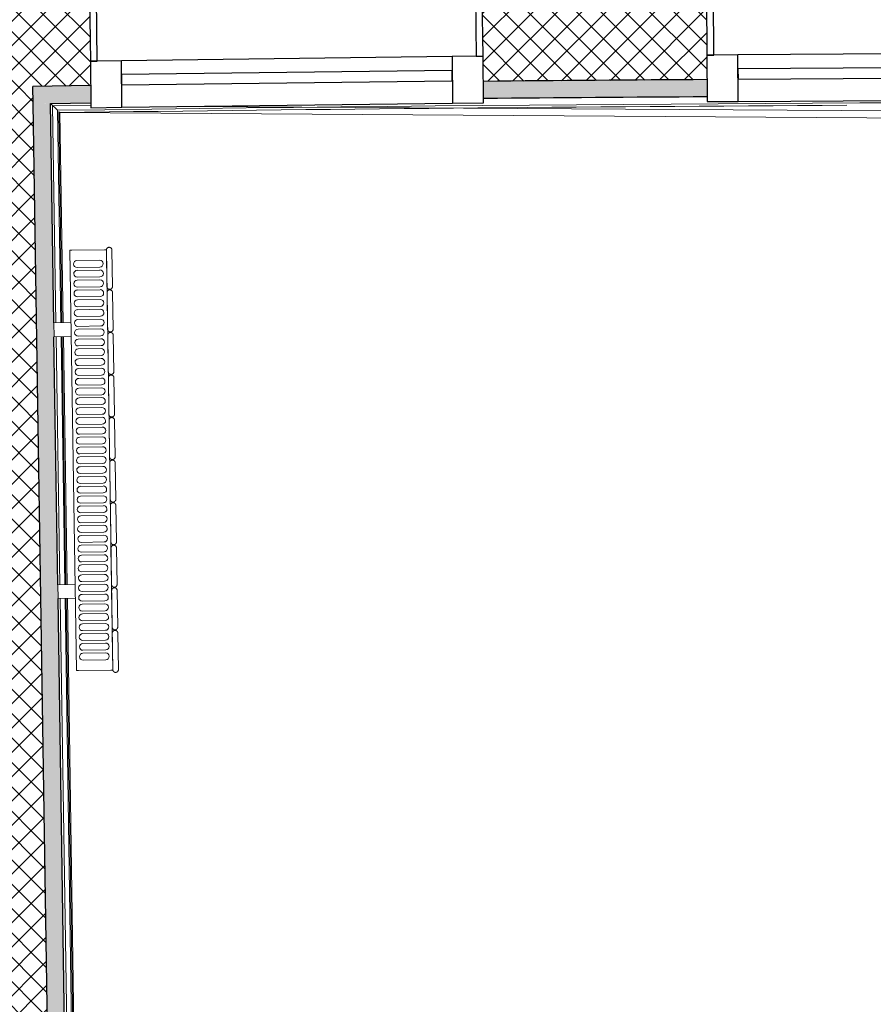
# Model space of a CAD drawing. Header units: millimetres. Extents: x -24070 to 30874, y -36590 to 4541.
# Tile 4 of 64: x -23227 to -21988, y -15579 to -14150. Entities that reach past the tile are written whole.
import ezdxf

# ---------------------------------------------------------------- set-up
doc = ezdxf.new("R2010")
doc.units = ezdxf.units.MM
for name, color, linetype, lineweight in [('A-FLOR-HRAL', 7, 'Continuous', 18), ('A-WALL', 7, 'Continuous', 25), ('A-WALL-PATT', 7, 'Continuous', 25), ('BATIEMENT', 7, 'Continuous', 18), ('EQP CVC', 7, 'Continuous', 18), ('FENETRES', 7, 'Continuous', 25)]:
    doc.layers.add(name, color=color, linetype=linetype, lineweight=lineweight)
doc.layers.add('A-GLAZ', color=7, linetype='Continuous', lineweight=25, true_color=0x5c63b1)
pattern_1 = [(45, (0, 0), (-17.67767, 17.67767), []), (135, (0, 0), (-17.67767, -17.67767), [])]

# ---------------------------------------------------------------- blocks, each defined once
blk = doc.blocks.new('XXX_VIDE FENETRE - 550-377501-2021_015_1111_DCE_1_50_N0 FINI_PLB_EFS')
at = {"layer": 'A-GLAZ'}
for p, q in [((240, -120), (-240, -120)), ((-240, -120), (-240, -135)), ((240, -135), (240, -120)), ((-240, -135), (240, -135))]:
    blk.add_line(p, q, dxfattribs=at)
at = {"layer": 'FENETRES'}
for p, q in [((-285, 0), (-285, -100)), ((-275, 0), (-285, 0)), ((275, 0), (-275, 0)), ((-275, -100), (-275, 0)), ((285, 0), (275, 0)), ((275, 0), (275, -100)), ((285, -100), (285, 0)), ((-285, -100), (-275, -100)), ((-240, -100), (-285, -100)), ((-285, -100), (-285, -167.5)), ((-240, -167.5), (-240, -100)), ((240, -100), (-240, -100)), ((240, -100), (240, -167.5)), ((285, -100), (240, -100)), ((275, -100), (285, -100)), ((285, -167.5), (285, -100)), ((-285, -167.5), (-240, -167.5)), ((-240, -167.5), (240, -167.5)), ((240, -167.5), (285, -167.5))]:
    blk.add_line(p, q, dxfattribs=at)
blk = doc.blocks.new('Garde-corps - Garde-corps-505471-2021_015_1111_DCE_1_50_N0 FINI_PLB_EFS')
at = {"layer": 'A-FLOR-HRAL'}
for p, q in [((-23182.7, -14271.4), (-23124, -14270.6)), ((-23174.8, -14589.9), (-23179.6, -14274.3)), ((-23179.6, -14274.3), (-23123.9, -14274.7)), ((-23167.6, -14589.8), (-23172.4, -14281.4)), ((-23165.9, -14589.7), (-23170.6, -14283.1)), ((-23164.3, -14589.7), (-23168.9, -14284.7)), ((-22974.4, -14275.7), (-17756.7, -14309.4)), ((-23168.9, -14969.8), (-23174.5, -14609.9)), ((-23161.8, -14969.7), (-23167.3, -14609.7)), ((-23160.1, -14969.7), (-23165.6, -14609.7)), ((-23158.4, -14969.7), (-23163.9, -14609.7)), ((-23086, -20374.6), (-23168.6, -14989.8)), ((-23079, -20367.4), (-23161.5, -14989.7)), ((-23077.3, -20365.6), (-23159.8, -14989.7)), ((-23075.7, -20363.9), (-23158.1, -14989.7))]:
    blk.add_line(p, q, dxfattribs=at)
at = {"layer": 'A-FLOR-HRAL', "flags": 128}
for points in [[(-23172.4, -14281.4), (-23176, -14277.8), (-23179.6, -14274.3)], [(-23168.9, -14284.7), (-17678.6, -14320.7), (-14410.7, -14446.4)]]:
    blk.add_lwpolyline(points, dxfattribs=at)
at = {"layer": 'A-FLOR-HRAL'}
for radius, start, end in [(137273, 87.112212, 90.771971), (137269.6, 90.293744, 90.770558), (137283.1, 90.378328, 90.513815)]:
    blk.add_arc((-21322.9, -151541.9), radius, start, end, dxfattribs=at)
for points, knots in [([(-23179.6, -14274.3), (-23179.6, -14274.3), (-23179.6, -14274.3), (-23179.7, -14274.3), (-23179.7, -14274.2), (-23179.8, -14274.2), (-23179.9, -14274.1), (-23179.9, -14274), (-23180, -14273.9), (-23180.1, -14273.8), (-23180.2, -14273.7), (-23180.3, -14273.6), (-23180.5, -14273.5), (-23180.6, -14273.4), (-23180.7, -14273.3), (-23180.8, -14273.2), (-23181, -14273), (-23181.1, -14272.9), (-23181.3, -14272.7), (-23181.6, -14272.4), (-23182.1, -14271.9), (-23182.5, -14271.6), (-23182.7, -14271.4)], [0, 0, 0, 0, 0.071429, 0.107143, 0.142857, 0.178571, 0.214286, 0.25, 0.285714, 0.321429, 0.357143, 0.392857, 0.428571, 0.464286, 0.5, 0.535714, 0.571429, 0.607143, 0.642857, 0.714286, 0.857143, 1, 1, 1, 1]), ([(-23168.9, -14284.7), (-23168.9, -14284.7), (-23169, -14284.7), (-23169, -14284.6), (-23169.1, -14284.5), (-23169.3, -14284.4), (-23169.4, -14284.2), (-23169.6, -14284.1), (-23169.8, -14283.9), (-23170, -14283.7), (-23170.2, -14283.5), (-23170.4, -14283.3), (-23170.5, -14283.2), (-23170.6, -14283.1)], [0.075, 0.075, 0.075, 0.075, 0.15, 0.2125, 0.275, 0.35, 0.425, 0.5, 0.6, 0.7, 0.775, 0.85, 1, 1, 1, 1])]:
    blk.add_open_spline(points, degree=3, knots=knots, dxfattribs=at)
blk = doc.blocks.new('B02_ARC_rvt-1-2021_015_1111_DCE_1_50_N0 FINI_PLB_EFS')
at = {"layer": 'A-WALL-PATT', "lineweight": 18}
h = blk.add_hatch(dxfattribs=at)
h.set_pattern_fill('FP_1', color=256, style=0, pattern_type=2)
h.set_pattern_definition(pattern_1)
h.paths.add_polyline_path([(-2612.4, -15514.6), (-2594.6, -15381.2), (-2906.6, -15338.2), (-2924.2, -15472), (-2739.1, -15497.2)])
h.paths.add_polyline_path([(-3489.2, -15396.8), (-3471.6, -15263), (-3794.6, -15221.1), (-3811.3, -15355), (-3493.4, -15396.3)])
h.paths.add_polyline_path([(-4376.8, -15283.5), (-4360.1, -15149.5), (-4683.3, -15109.7), (-4698.3, -15243.9), (-4380.8, -15283)])
h.paths.add_polyline_path([(-5264.3, -15176.1), (-5249.3, -15041.9), (-5572.8, -15004.2), (-5587.8, -15138.4), (-5268.1, -15175.6)])
h.paths.add_polyline_path([(-6154.1, -15074.2), (-6139.2, -14940), (-6462.9, -14904.4), (-6477, -15038.7), (-6157.7, -15073.8)])
h.paths.add_polyline_path([(-7043.8, -14978.3), (-7030.1, -14843.9), (-7353.6, -14810.5), (-7366.9, -14944.9), (-7047.2, -14977.9)])
h.paths.add_polyline_path([(-7934, -14888.1), (-7921.1, -14753.7), (-8245, -14722.6), (-8256.4, -14856.9), (-7937.2, -14887.8)])
h.paths.add_polyline_path([(-8824, -14803.8), (-8812.5, -14669.3), (-9136.9, -14640.1), (-9148.3, -14774.6), (-8826.9, -14803.6)])
h.paths.add_polyline_path([(-9716.2, -14725.2), (-9704.9, -14590.7), (-10029.3, -14563.6), (-10039.9, -14698.1), (-9718.9, -14725)])
h.paths.add_polyline_path([(-10608, -14652.5), (-10597.7, -14517.9), (-10922.2, -14492.9), (-10931.9, -14627.5), (-10610.6, -14652.3)])
h.paths.add_polyline_path([(-11500.3, -14585.6), (-11490.9, -14450.9), (-11815.5, -14428), (-11823.4, -14562.8), (-11502.7, -14585.4)])
h.paths.add_polyline_path([(-12392.2, -14524.5), (-12384.2, -14389.7), (-12709.2, -14368.9), (-12717.2, -14503.7), (-12394.2, -14524.4)])
h.paths.add_polyline_path([(-13286.1, -14469.2), (-13278.2, -14334.4), (-13603.3, -14315.7), (-13610.4, -14450.5), (-13288, -14469.1)])
h.paths.add_polyline_path([(-14179.6, -14419.7), (-14172.5, -14284.9), (-14497.7, -14268.3), (-14503.9, -14403.2), (-14181.3, -14419.6)])
h.paths.add_polyline_path([(-15073.3, -14376.1), (-15067.1, -14241.2), (-15392.5, -14226.8), (-15397.8, -14361.7), (-15074.8, -14376)])
h.paths.add_polyline_path([(-15967.3, -14338.3), (-15962, -14203.4), (-16287.4, -14191), (-16291.9, -14326), (-15968.6, -14338.2)])
h.paths.add_polyline_path([(-16861.5, -14306.3), (-16857.1, -14171.3), (-17182.6, -14161.1), (-17186.2, -14296.1), (-16862.6, -14306.2)])
h.paths.add_polyline_path([(-17755.9, -14280.1), (-17752.4, -14145.2), (-18078, -14137.1), (-18080.6, -14272.1), (-17756.8, -14280.1)])
h.paths.add_polyline_path([(-18650.5, -14259.8), (-18647.8, -14124.8), (-18973.4, -14118.9), (-18974.8, -14253.9), (-18651.1, -14259.8)])
h.paths.add_polyline_path([(-23343, -14248.6), (-23124.3, -14245.6), (-23126, -14110.6), (-23345.1, -14113.6), (-23343, -14247.7)])
h.paths.add_polyline_path([(-19545.2, -14245.3), (-19543.4, -14110.3), (-19869, -14106.5), (-19869.7, -14241.5), (-19545.6, -14245.3)])
h.paths.add_polyline_path([(-22554.3, -14239.3), (-22229.5, -14236.8), (-22230.4, -14101.8), (-22556, -14104.3), (-22554.3, -14237.9)])
h.paths.add_polyline_path([(-20439.9, -14236.6), (-20439, -14101.6), (-20764.7, -14099.9), (-20764.7, -14234.9), (-20440.2, -14236.6)])
h.paths.add_polyline_path([(-21659.5, -14234.2), (-21334.7, -14233.8), (-21334.7, -14098.8), (-21660.4, -14099.2), (-21659.5, -14233.9)])
at = {"layer": 'A-WALL-PATT', "true_color": 0xdadada}
h = blk.add_hatch(color=254, dxfattribs=at)
h.paths.add_polyline_path([(-2615.8, -15539.3), (-2612.4, -15514.6), (-2924.2, -15472), (-2927.5, -15496.8), (-2739.1, -15522.4)])
h.paths.add_polyline_path([(-3492.5, -15421.6), (-3489.2, -15396.8), (-3811.3, -15355), (-3814.4, -15379.8), (-3493.4, -15421.5)])
h.paths.add_polyline_path([(-4379.9, -15308.3), (-4376.8, -15283.5), (-4500.5, -15268.2), (-4503.4, -15293), (-4380.8, -15308.2)])
h.paths.add_polyline_path([(-4572.9, -15284.4), (-4570, -15259.6), (-4698.3, -15243.9), (-4701.1, -15268.7), (-4579.1, -15283.7)])
h.paths.add_polyline_path([(-5267, -15200.9), (-5264.3, -15176.1), (-5587.8, -15138.4), (-5590.5, -15163.2), (-5268.1, -15200.8)])
h.paths.add_polyline_path([(-6156.9, -15099.1), (-6154.1, -15074.2), (-6477, -15038.7), (-6479.6, -15063.6), (-6157.7, -15099)])
h.paths.add_polyline_path([(-7046.4, -15003.1), (-7043.8, -14978.3), (-7366.9, -14944.9), (-7369.3, -14969.7), (-7047.2, -15003)])
h.paths.add_polyline_path([(-7936.5, -14913), (-7934, -14888.1), (-8256.4, -14856.9), (-8258.5, -14881.8), (-7937.2, -14912.9)])
h.paths.add_polyline_path([(-8826.1, -14828.7), (-8824, -14803.8), (-9148.3, -14774.6), (-9150.4, -14799.5), (-8826.9, -14828.7)])
h.paths.add_polyline_path([(-9718.3, -14750.1), (-9716.2, -14725.2), (-9847.3, -14714.2), (-9849.8, -14739), (-9718.9, -14750.1)])
h.paths.add_polyline_path([(-9919.5, -14733.2), (-9917.1, -14708.3), (-10039.9, -14698.1), (-10041.8, -14723.1), (-9925.8, -14732.7)])
h.paths.add_polyline_path([(-10610, -14677.4), (-10608, -14652.5), (-10931.9, -14627.5), (-10933.7, -14652.5), (-10610.6, -14677.4)])
h.paths.add_polyline_path([(-11502.1, -14610.5), (-11500.3, -14585.6), (-11823.4, -14562.8), (-11824.9, -14587.7), (-11502.7, -14610.5)])
h.paths.add_polyline_path([(-12393.6, -14549.5), (-12392.2, -14524.5), (-12717.2, -14503.7), (-12718.6, -14528.7), (-12394.2, -14549.4)])
h.paths.add_polyline_path([(-13287.6, -14494.1), (-13286.1, -14469.2), (-13610.4, -14450.5), (-13611.7, -14475.5), (-13288, -14494.1)])
h.paths.add_polyline_path([(-14180.9, -14444.7), (-14179.6, -14419.7), (-14311.6, -14412.9), (-14313.7, -14437.8), (-14181.3, -14444.7)])
h.paths.add_polyline_path([(-14383.6, -14434.3), (-14381.6, -14409.3), (-14503.9, -14403.2), (-14505.1, -14428.2), (-14389.9, -14433.9)])
h.paths.add_polyline_path([(-15074.4, -14401), (-15073.3, -14376.1), (-15397.8, -14361.7), (-15398.8, -14386.7), (-15074.8, -14401)])
h.paths.add_polyline_path([(-15968.3, -14363.2), (-15967.3, -14338.3), (-16291.9, -14326), (-16292.7, -14351), (-15968.6, -14363.2)])
h.paths.add_polyline_path([(-16862.3, -14331.3), (-16861.5, -14306.3), (-17186.2, -14296.1), (-17186.8, -14321.1), (-16862.6, -14331.2)])
h.paths.add_polyline_path([(-17756.6, -14305.1), (-17755.9, -14280.1), (-18080.6, -14272.1), (-18081.1, -14297.1), (-17756.8, -14305.1)])
h.paths.add_polyline_path([(-18651, -14284.8), (-18650.5, -14259.8), (-18975.3, -14253.8), (-18975.6, -14278.8), (-18651.1, -14284.8)])
h.paths.add_polyline_path([(-23207.7, -14271.7), (-23124, -14270.6), (-23124.7, -14245.6), (-23208, -14246.7), (-23207.7, -14271.5)])
h.paths.add_polyline_path([(-19545.5, -14270.3), (-19545.6, -14245.3), (-19870, -14241.5), (-19869.7, -14266.5), (-19545.6, -14270.3)])
h.paths.add_polyline_path([(-22554, -14264.3), (-22229.4, -14261.8), (-22229.8, -14236.8), (-22554.3, -14239.3)])
h.paths.add_polyline_path([(-20440.1, -14261.6), (-20440.2, -14236.6), (-20764.7, -14234.9), (-20764.7, -14259.9), (-20440.2, -14261.6)])
h.paths.add_polyline_path([(-21659.4, -14259.2), (-21334.8, -14258.8), (-21334.8, -14233.8), (-21659.5, -14234.2)])
at = {"layer": 'A-WALL-PATT', "lineweight": 18}
h = blk.add_hatch(dxfattribs=at)
h.set_pattern_fill('FP_1', color=256, style=0, pattern_type=2)
h.set_pattern_definition(pattern_1)
h.paths.add_polyline_path([(-23246.5, -20540), (-23111.5, -20538), (-23208, -14246.7), (-23343, -14248.6), (-23247.1, -20500.7)])
at = {"layer": 'A-WALL-PATT', "lineweight": 5, "true_color": 0xdadada}
blk.add_hatch(color=254, dxfattribs=at).paths.add_polyline_path([(-23113.6, -20403), (-23088.6, -20402.7), (-23182.7, -14271.4), (-23207.7, -14271.7), (-23114, -20377.7)])
at = {"layer": 'A-WALL'}
for p, q in [((-23124.3, -14245.6), (-23208, -14246.7)), ((-23207.7, -14271.7), (-23208, -14246.7)), ((-23113.6, -20403), (-23207.7, -14271.7))]:
    blk.add_line(p, q, dxfattribs=at)
blk.add_arc((-21322.9, -151541.9), 137308.1, 90.378323, 90.513855, dxfattribs=at)
at = {"layer": 'BATIEMENT', "lineweight": 25}
for p, q in [((-23177.8, -14589.9), (-23182.7, -14271.4)), ((-23171.9, -14969.9), (-23177.5, -14609.9)), ((-23089, -20377.7), (-23171.6, -14989.9))]:
    blk.add_line(p, q, dxfattribs=at)
at = {"layer": 'BATIEMENT', "lineweight": 25, "flags": 128}
blk.add_lwpolyline([(-23182.7, -14271.4), (-23153.3, -14271), (-23124, -14270.6)], dxfattribs=at)
at = {"layer": 'BATIEMENT', "lineweight": 25}
blk.add_arc((-21322.9, -151541.9), 137283.1, 90.378328, 90.513816, dxfattribs=at)
at = {"layer": 'BATIEMENT', "lineweight": 18}
blk.add_blockref('Garde-corps - Garde-corps-505471-2021_015_1111_DCE_1_50_N0 FINI_PLB_EFS', (0, 0), dxfattribs=at)
at = {"layer": 'FENETRES', "lineweight": 18}
for p, rotation in [((-22841, -14106.5), 0.7260035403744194), ((-21945.4, -14099.5), 0.3529371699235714)]:
    blk.add_blockref('XXX_VIDE FENETRE - 550-377501-2021_015_1111_DCE_1_50_N0 FINI_PLB_EFS', p, dxfattribs=dict(at, rotation=rotation))
blk = doc.blocks.new('202_RADIATEUR GENERIQUE - Type-1480591-2021_015_1111_DCE_1_50_N0 FINI_PLB_EFS')
at = {"layer": 'EQP CVC'}
for p, q in [((-200, 0), (-200, -25)), ((-180, -25), (-180, 0)), ((-180, 0), (-200, 0)), ((180, 0), (180, -25)), ((200, 0), (180, 0)), ((200, -25), (200, 0)), ((305, -25), (-305, -25)), ((-305, -25), (-305, -28)), ((-305, -75), (-305, -28)), ((305, -28), (305, -25)), ((305, -28), (305, -75)), ((-290, -68), (-290, -35)), ((-280, -35), (-280, -68)), ((-275.7, -68), (-275.7, -35)), ((-265.8, -35), (-265.8, -68)), ((-261.5, -68), (-261.5, -35)), ((-251.5, -35), (-251.5, -68)), ((-247.2, -68), (-247.2, -35)), ((-237.3, -35), (-237.3, -68)), ((-233, -68), (-233, -35)), ((-223, -35), (-223, -68)), ((-218.7, -68), (-218.7, -35)), ((-208.8, -35), (-208.8, -68)), ((-204.5, -68), (-204.5, -35)), ((-194.5, -35), (-194.5, -68)), ((-190.2, -68), (-190.2, -35)), ((-180.3, -35), (-180.3, -68)), ((-176, -68), (-176, -35)), ((-166, -35), (-166, -68)), ((-161.7, -68), (-161.7, -35)), ((-151.8, -35), (-151.8, -68)), ((-147.5, -68), (-147.5, -35)), ((-137.5, -35), (-137.5, -68)), ((-133.2, -68), (-133.2, -35)), ((-123.3, -35), (-123.3, -68)), ((-119, -68), (-119, -35)), ((-109, -35), (-109, -68)), ((-104.7, -68), (-104.7, -35)), ((-94.8, -35), (-94.8, -68)), ((-90.5, -68), (-90.5, -35)), ((-80.5, -35), (-80.5, -68)), ((-76.2, -68), (-76.2, -35)), ((-66.3, -35), (-66.3, -68)), ((-62, -68), (-62, -35)), ((-52, -35), (-52, -68)), ((-47.7, -68), (-47.7, -35)), ((-37.8, -35), (-37.8, -68)), ((-33.5, -68), (-33.5, -35)), ((-23.5, -35), (-23.5, -68)), ((-19.2, -68), (-19.2, -35)), ((-9.3, -35), (-9.3, -68)), ((-5, -68), (-5, -35)), ((5, -35), (5, -68)), ((9.3, -68), (9.3, -35)), ((19.2, -35), (19.2, -68)), ((23.5, -68), (23.5, -35)), ((33.5, -35), (33.5, -68)), ((37.8, -68), (37.8, -35)), ((47.7, -35), (47.7, -68)), ((52, -68), (52, -35)), ((62, -35), (62, -68)), ((66.3, -68), (66.3, -35)), ((76.2, -35), (76.2, -68)), ((80.5, -68), (80.5, -35)), ((90.5, -35), (90.5, -68)), ((94.8, -68), (94.8, -35)), ((104.7, -35), (104.7, -68)), ((109, -68), (109, -35)), ((119, -35), (119, -68)), ((123.3, -68), (123.3, -35)), ((133.2, -35), (133.2, -68)), ((137.5, -68), (137.5, -35)), ((147.5, -35), (147.5, -68)), ((151.8, -68), (151.8, -35)), ((161.7, -35), (161.7, -68)), ((166, -68), (166, -35)), ((176, -35), (176, -68)), ((180.3, -68), (180.3, -35)), ((190.2, -35), (190.2, -68)), ((194.5, -68), (194.5, -35)), ((204.5, -35), (204.5, -68)), ((208.8, -68), (208.8, -35)), ((218.7, -35), (218.7, -68)), ((223, -68), (223, -35)), ((233, -35), (233, -68)), ((237.3, -68), (237.3, -35)), ((247.2, -35), (247.2, -68)), ((251.5, -68), (251.5, -35)), ((261.5, -35), (261.5, -68)), ((265.8, -68), (265.8, -35)), ((275.7, -35), (275.7, -68)), ((280, -68), (280, -35)), ((290, -35), (290, -68)), ((-305, -75), (-305, -78)), ((-305, -78), (305, -78)), ((-251.5, -78), (-304.5, -78)), ((-189.7, -78), (-242.7, -78)), ((-127.9, -78), (-180.9, -78)), ((-66.2, -78), (-119.2, -78)), ((-4.4, -78), (-57.4, -78)), ((57.4, -78), (4.4, -78)), ((119.2, -78), (66.2, -78)), ((180.9, -78), (127.9, -78)), ((242.7, -78), (189.7, -78)), ((304.5, -78), (251.5, -78)), ((305, -78), (305, -75)), ((-304.5, -86), (-251.5, -86)), ((-242.7, -86), (-189.7, -86)), ((-180.9, -86), (-127.9, -86)), ((-119.2, -86), (-66.2, -86)), ((-57.4, -86), (-4.4, -86)), ((4.4, -86), (57.4, -86)), ((66.2, -86), (119.2, -86)), ((127.9, -86), (180.9, -86)), ((189.7, -86), (242.7, -86)), ((251.5, -86), (304.5, -86))]:
    blk.add_line(p, q, dxfattribs=at)
for centre, start, end in [((-285, -35), 360, 180), ((-270.7, -35), 360, 180), ((-256.5, -35), 360, 180), ((-242.2, -35), 360, 180), ((-228, -35), 360, 180), ((-213.7, -35), 360, 180), ((-199.5, -35), 360, 180), ((-185.2, -35), 360, 180), ((-171, -35), 360, 180), ((-156.7, -35), 360, 180), ((-142.5, -35), 360, 180), ((-128.2, -35), 360, 180), ((-114, -35), 360, 180), ((-99.7, -35), 360, 180), ((-85.5, -35), 360, 180), ((-71.2, -35), 360, 180), ((-57, -35), 360, 180), ((-42.7, -35), 360, 180), ((-28.5, -35), 360, 180), ((-14.2, -35), 360, 180), ((0, -35), 360, 180), ((14.3, -35), 360, 180), ((28.5, -35), 360, 180), ((42.8, -35), 360, 180), ((57, -35), 360, 180), ((71.3, -35), 360, 180), ((85.5, -35), 360, 180), ((99.8, -35), 360, 180), ((114, -35), 360, 180), ((128.3, -35), 360, 180), ((142.5, -35), 360, 180), ((156.8, -35), 360, 180), ((171, -35), 360, 180), ((185.3, -35), 360, 180), ((199.5, -35), 360, 180), ((213.8, -35), 360, 180), ((228, -35), 360, 180), ((242.3, -35), 360, 180), ((256.5, -35), 360, 180), ((270.8, -35), 360, 180), ((285, -35), 360, 180), ((-285, -68), 180, 360), ((-270.7, -68), 180, 360), ((-256.5, -68), 180, 360), ((-242.2, -68), 180, 360), ((-228, -68), 180, 360), ((-213.7, -68), 180, 360), ((-199.5, -68), 180, 360), ((-185.2, -68), 180, 360), ((-171, -68), 180, 360), ((-156.7, -68), 180, 360), ((-142.5, -68), 180, 360), ((-128.2, -68), 180, 360), ((-114, -68), 180, 360), ((-99.7, -68), 180, 360), ((-85.5, -68), 180, 360), ((-71.2, -68), 180, 360), ((-57, -68), 180, 360), ((-42.7, -68), 180, 360), ((-28.5, -68), 180, 360), ((-14.2, -68), 180, 360), ((0, -68), 180, 360), ((14.3, -68), 180, 360), ((28.5, -68), 180, 360), ((42.8, -68), 180, 360), ((57, -68), 180, 360), ((71.3, -68), 180, 360), ((85.5, -68), 180, 360), ((99.8, -68), 180, 360), ((114, -68), 180, 360), ((128.3, -68), 180, 360), ((142.5, -68), 180, 360), ((156.8, -68), 180, 360), ((171, -68), 180, 360), ((185.3, -68), 180, 360), ((199.5, -68), 180, 360), ((213.8, -68), 180, 360), ((228, -68), 180, 360), ((242.3, -68), 180, 360), ((256.5, -68), 180, 360), ((270.8, -68), 180, 360), ((285, -68), 180, 360)]:
    blk.add_arc(centre, 5, start, end, dxfattribs=at)
for points, knots in [([(-305.3, -78.1), (-305.5, -78.1), (-305.9, -78.2), (-306.3, -78.4), (-306.6, -78.6), (-306.7, -78.7), (-306.9, -78.8), (-307.1, -78.9), (-307.2, -79.1), (-307.4, -79.2), (-307.6, -79.4), (-307.7, -79.6), (-307.8, -79.8), (-308, -80), (-308.1, -80.2), (-308.2, -80.4), (-308.3, -80.7), (-308.4, -80.9), (-308.4, -81.2), (-308.5, -81.5), (-308.5, -81.8), (-308.5, -82)], [0.1428571, 0.1428571, 0.1428571, 0.1428571, 0.2857143, 0.3571429, 0.3928571, 0.4285714, 0.4642857, 0.5, 0.5357143, 0.5714286, 0.6071429, 0.6428571, 0.6785714, 0.7142857, 0.75, 0.7857143, 0.8214286, 0.8571429, 0.8928571, 0.9285714, 1, 1, 1, 1]), ([(-308.5, -82), (-308.5, -82.2), (-308.5, -82.5), (-308.4, -82.8), (-308.4, -83.1), (-308.3, -83.3), (-308.2, -83.6), (-308.1, -83.8), (-308, -84), (-307.8, -84.2), (-307.7, -84.4), (-307.6, -84.6), (-307.4, -84.8), (-307.2, -84.9), (-307, -85.1), (-306.8, -85.3), (-306.6, -85.4), (-306.3, -85.6), (-305.9, -85.8), (-305.3, -86), (-304.8, -86), (-304.5, -86)], [0, 0, 0, 0, 0.071429, 0.107143, 0.142857, 0.178571, 0.214286, 0.25, 0.285714, 0.321429, 0.357143, 0.392857, 0.428571, 0.464286, 0.5, 0.571429, 0.607143, 0.642857, 0.714286, 0.857143, 1, 1, 1, 1]), ([(-247.5, -82), (-247.5, -81.8), (-247.5, -81.5), (-247.6, -81.2), (-247.6, -80.9), (-247.7, -80.7), (-247.8, -80.4), (-247.9, -80.2), (-248, -80), (-248.2, -79.8), (-248.3, -79.6), (-248.4, -79.4), (-248.6, -79.2), (-248.8, -79.1), (-249, -78.9), (-249.2, -78.7), (-249.4, -78.6), (-249.7, -78.4), (-250.1, -78.2), (-250.7, -78), (-251.2, -78), (-251.5, -78)], [0, 0, 0, 0, 0.071429, 0.107143, 0.142857, 0.178571, 0.214286, 0.25, 0.285714, 0.321429, 0.357143, 0.392857, 0.428571, 0.464286, 0.5, 0.571429, 0.607143, 0.642857, 0.714286, 0.857143, 1, 1, 1, 1]), ([(-251.5, -86), (-251.2, -86), (-250.7, -86), (-250.1, -85.8), (-249.7, -85.6), (-249.4, -85.4), (-249.3, -85.3), (-249.1, -85.2), (-248.9, -85.1), (-248.8, -84.9), (-248.6, -84.8), (-248.4, -84.6), (-248.3, -84.4), (-248.2, -84.2), (-248, -84), (-247.9, -83.8), (-247.8, -83.6), (-247.7, -83.3), (-247.6, -83.1), (-247.6, -82.8), (-247.5, -82.5), (-247.5, -82.2), (-247.5, -82)], [0, 0, 0, 0, 0.142857, 0.285714, 0.357143, 0.392857, 0.428571, 0.464286, 0.5, 0.535714, 0.571429, 0.607143, 0.642857, 0.678571, 0.714286, 0.75, 0.785714, 0.821429, 0.857143, 0.892857, 0.928571, 1, 1, 1, 1]), ([(-242.7, -78), (-243, -78), (-243.5, -78), (-244.1, -78.2), (-244.6, -78.4), (-244.8, -78.6), (-245, -78.7), (-245.1, -78.8), (-245.3, -78.9), (-245.5, -79.1), (-245.6, -79.2), (-245.8, -79.4), (-245.9, -79.6), (-246.1, -79.8), (-246.2, -80), (-246.3, -80.2), (-246.4, -80.4), (-246.5, -80.7), (-246.6, -80.9), (-246.6, -81.2), (-246.7, -81.5), (-246.7, -81.8), (-246.7, -82)], [0, 0, 0, 0, 0.142857, 0.285714, 0.357143, 0.392857, 0.428571, 0.464286, 0.5, 0.535714, 0.571429, 0.607143, 0.642857, 0.678571, 0.714286, 0.75, 0.785714, 0.821429, 0.857143, 0.892857, 0.928571, 1, 1, 1, 1]), ([(-246.7, -82), (-246.7, -82.2), (-246.7, -82.5), (-246.6, -82.8), (-246.6, -83.1), (-246.5, -83.3), (-246.4, -83.6), (-246.3, -83.8), (-246.2, -84), (-246.1, -84.2), (-245.9, -84.4), (-245.8, -84.6), (-245.6, -84.8), (-245.5, -84.9), (-245.3, -85.1), (-245, -85.3), (-244.8, -85.4), (-244.6, -85.6), (-244.1, -85.8), (-243.5, -86), (-243, -86), (-242.7, -86)], [0, 0, 0, 0, 0.071429, 0.107143, 0.142857, 0.178571, 0.214286, 0.25, 0.285714, 0.321429, 0.357143, 0.392857, 0.428571, 0.464286, 0.5, 0.571429, 0.607143, 0.642857, 0.714286, 0.857143, 1, 1, 1, 1]), ([(-185.7, -82), (-185.7, -81.8), (-185.7, -81.5), (-185.8, -81.2), (-185.9, -80.9), (-185.9, -80.7), (-186, -80.4), (-186.1, -80.2), (-186.3, -80), (-186.4, -79.8), (-186.5, -79.6), (-186.7, -79.4), (-186.8, -79.2), (-187, -79.1), (-187.2, -78.9), (-187.4, -78.7), (-187.7, -78.6), (-187.9, -78.4), (-188.3, -78.2), (-189, -78), (-189.5, -78), (-189.7, -78)], [0, 0, 0, 0, 0.071429, 0.107143, 0.142857, 0.178571, 0.214286, 0.25, 0.285714, 0.321429, 0.357143, 0.392857, 0.428571, 0.464286, 0.5, 0.571429, 0.607143, 0.642857, 0.714286, 0.857143, 1, 1, 1, 1]), ([(-189.7, -86), (-189.5, -86), (-189, -86), (-188.3, -85.8), (-187.9, -85.6), (-187.7, -85.4), (-187.5, -85.3), (-187.3, -85.2), (-187.1, -85.1), (-187, -84.9), (-186.8, -84.8), (-186.7, -84.6), (-186.5, -84.4), (-186.4, -84.2), (-186.3, -84), (-186.1, -83.8), (-186, -83.6), (-185.9, -83.3), (-185.9, -83.1), (-185.8, -82.8), (-185.7, -82.5), (-185.7, -82.2), (-185.7, -82)], [0, 0, 0, 0, 0.142857, 0.285714, 0.357143, 0.392857, 0.428571, 0.464286, 0.5, 0.535714, 0.571429, 0.607143, 0.642857, 0.678571, 0.714286, 0.75, 0.785714, 0.821429, 0.857143, 0.892857, 0.928571, 1, 1, 1, 1]), ([(-180.9, -78), (-181.2, -78), (-181.7, -78), (-182.3, -78.2), (-182.8, -78.4), (-183, -78.6), (-183.2, -78.7), (-183.4, -78.8), (-183.5, -78.9), (-183.7, -79.1), (-183.8, -79.2), (-184, -79.4), (-184.1, -79.6), (-184.3, -79.8), (-184.4, -80), (-184.5, -80.2), (-184.6, -80.4), (-184.7, -80.7), (-184.8, -80.9), (-184.9, -81.2), (-184.9, -81.5), (-184.9, -81.8), (-184.9, -82)], [0, 0, 0, 0, 0.142857, 0.285714, 0.357143, 0.392857, 0.428571, 0.464286, 0.5, 0.535714, 0.571429, 0.607143, 0.642857, 0.678571, 0.714286, 0.75, 0.785714, 0.821429, 0.857143, 0.892857, 0.928571, 1, 1, 1, 1]), ([(-184.9, -82), (-184.9, -82.2), (-184.9, -82.5), (-184.9, -82.8), (-184.8, -83.1), (-184.7, -83.3), (-184.6, -83.6), (-184.5, -83.8), (-184.4, -84), (-184.3, -84.2), (-184.1, -84.4), (-184, -84.6), (-183.8, -84.8), (-183.7, -84.9), (-183.5, -85.1), (-183.2, -85.3), (-183, -85.4), (-182.8, -85.6), (-182.3, -85.8), (-181.7, -86), (-181.2, -86), (-180.9, -86)], [0, 0, 0, 0, 0.071429, 0.107143, 0.142857, 0.178571, 0.214286, 0.25, 0.285714, 0.321429, 0.357143, 0.392857, 0.428571, 0.464286, 0.5, 0.571429, 0.607143, 0.642857, 0.714286, 0.857143, 1, 1, 1, 1]), ([(-123.9, -82), (-123.9, -81.8), (-124, -81.5), (-124, -81.2), (-124.1, -80.9), (-124.2, -80.7), (-124.3, -80.4), (-124.4, -80.2), (-124.5, -80), (-124.6, -79.8), (-124.7, -79.6), (-124.9, -79.4), (-125, -79.2), (-125.2, -79.1), (-125.4, -78.9), (-125.6, -78.7), (-125.9, -78.6), (-126.1, -78.4), (-126.5, -78.2), (-127.2, -78), (-127.7, -78), (-127.9, -78)], [0, 0, 0, 0, 0.071429, 0.107143, 0.142857, 0.178571, 0.214286, 0.25, 0.285714, 0.321429, 0.357143, 0.392857, 0.428571, 0.464286, 0.5, 0.571429, 0.607143, 0.642857, 0.714286, 0.857143, 1, 1, 1, 1]), ([(-127.9, -86), (-127.7, -86), (-127.2, -86), (-126.5, -85.8), (-126.1, -85.6), (-125.9, -85.4), (-125.7, -85.3), (-125.5, -85.2), (-125.4, -85.1), (-125.2, -84.9), (-125, -84.8), (-124.9, -84.6), (-124.7, -84.4), (-124.6, -84.2), (-124.5, -84), (-124.4, -83.8), (-124.3, -83.6), (-124.2, -83.3), (-124.1, -83.1), (-124, -82.8), (-124, -82.5), (-123.9, -82.2), (-123.9, -82)], [0, 0, 0, 0, 0.142857, 0.285714, 0.357143, 0.392857, 0.428571, 0.464286, 0.5, 0.535714, 0.571429, 0.607143, 0.642857, 0.678571, 0.714286, 0.75, 0.785714, 0.821429, 0.857143, 0.892857, 0.928571, 1, 1, 1, 1]), ([(-119.2, -78), (-119.4, -78), (-119.9, -78), (-120.6, -78.2), (-121, -78.4), (-121.2, -78.6), (-121.4, -78.7), (-121.6, -78.8), (-121.7, -78.9), (-121.9, -79.1), (-122.1, -79.2), (-122.2, -79.4), (-122.4, -79.6), (-122.5, -79.8), (-122.6, -80), (-122.7, -80.2), (-122.9, -80.4), (-122.9, -80.7), (-123, -80.9), (-123.1, -81.2), (-123.1, -81.5), (-123.2, -81.8), (-123.2, -82)], [0, 0, 0, 0, 0.142857, 0.285714, 0.357143, 0.392857, 0.428571, 0.464286, 0.5, 0.535714, 0.571429, 0.607143, 0.642857, 0.678571, 0.714286, 0.75, 0.785714, 0.821429, 0.857143, 0.892857, 0.928571, 1, 1, 1, 1]), ([(-123.2, -82), (-123.2, -82.2), (-123.1, -82.5), (-123.1, -82.8), (-123, -83.1), (-122.9, -83.3), (-122.9, -83.6), (-122.7, -83.8), (-122.6, -84), (-122.5, -84.2), (-122.4, -84.4), (-122.2, -84.6), (-122.1, -84.8), (-121.9, -84.9), (-121.7, -85.1), (-121.5, -85.3), (-121.2, -85.4), (-121, -85.6), (-120.6, -85.8), (-119.9, -86), (-119.4, -86), (-119.2, -86)], [0, 0, 0, 0, 0.071429, 0.107143, 0.142857, 0.178571, 0.214286, 0.25, 0.285714, 0.321429, 0.357143, 0.392857, 0.428571, 0.464286, 0.5, 0.571429, 0.607143, 0.642857, 0.714286, 0.857143, 1, 1, 1, 1]), ([(-62.2, -82), (-62.2, -81.8), (-62.2, -81.5), (-62.2, -81.2), (-62.3, -80.9), (-62.4, -80.7), (-62.5, -80.4), (-62.6, -80.2), (-62.7, -80), (-62.8, -79.8), (-63, -79.6), (-63.1, -79.4), (-63.3, -79.2), (-63.4, -79.1), (-63.6, -78.9), (-63.9, -78.7), (-64.1, -78.6), (-64.3, -78.4), (-64.8, -78.2), (-65.4, -78), (-65.9, -78), (-66.2, -78)], [0, 0, 0, 0, 0.071429, 0.107143, 0.142857, 0.178571, 0.214286, 0.25, 0.285714, 0.321429, 0.357143, 0.392857, 0.428571, 0.464286, 0.5, 0.571429, 0.607143, 0.642857, 0.714286, 0.857143, 1, 1, 1, 1]), ([(-66.2, -86), (-65.9, -86), (-65.4, -86), (-64.8, -85.8), (-64.3, -85.6), (-64.1, -85.4), (-63.9, -85.3), (-63.8, -85.2), (-63.6, -85.1), (-63.4, -84.9), (-63.3, -84.8), (-63.1, -84.6), (-63, -84.4), (-62.8, -84.2), (-62.7, -84), (-62.6, -83.8), (-62.5, -83.6), (-62.4, -83.3), (-62.3, -83.1), (-62.2, -82.8), (-62.2, -82.5), (-62.2, -82.2), (-62.2, -82)], [0, 0, 0, 0, 0.142857, 0.285714, 0.357143, 0.392857, 0.428571, 0.464286, 0.5, 0.535714, 0.571429, 0.607143, 0.642857, 0.678571, 0.714286, 0.75, 0.785714, 0.821429, 0.857143, 0.892857, 0.928571, 1, 1, 1, 1]), ([(-57.4, -78), (-57.6, -78), (-58.2, -78), (-58.8, -78.2), (-59.2, -78.4), (-59.5, -78.6), (-59.6, -78.7), (-59.8, -78.8), (-60, -78.9), (-60.1, -79.1), (-60.3, -79.2), (-60.4, -79.4), (-60.6, -79.6), (-60.7, -79.8), (-60.9, -80), (-61, -80.2), (-61.1, -80.4), (-61.2, -80.7), (-61.2, -80.9), (-61.3, -81.2), (-61.4, -81.5), (-61.4, -81.8), (-61.4, -82)], [0, 0, 0, 0, 0.142857, 0.285714, 0.357143, 0.392857, 0.428571, 0.464286, 0.5, 0.535714, 0.571429, 0.607143, 0.642857, 0.678571, 0.714286, 0.75, 0.785714, 0.821429, 0.857143, 0.892857, 0.928571, 1, 1, 1, 1]), ([(-61.4, -82), (-61.4, -82.2), (-61.4, -82.5), (-61.3, -82.8), (-61.2, -83.1), (-61.2, -83.3), (-61.1, -83.6), (-61, -83.8), (-60.9, -84), (-60.7, -84.2), (-60.6, -84.4), (-60.4, -84.6), (-60.3, -84.8), (-60.1, -84.9), (-59.9, -85.1), (-59.7, -85.3), (-59.5, -85.4), (-59.2, -85.6), (-58.8, -85.8), (-58.2, -86), (-57.6, -86), (-57.4, -86)], [0, 0, 0, 0, 0.071429, 0.107143, 0.142857, 0.178571, 0.214286, 0.25, 0.285714, 0.321429, 0.357143, 0.392857, 0.428571, 0.464286, 0.5, 0.571429, 0.607143, 0.642857, 0.714286, 0.857143, 1, 1, 1, 1]), ([(-0.4, -82), (-0.4, -81.8), (-0.4, -81.5), (-0.5, -81.2), (-0.5, -80.9), (-0.6, -80.7), (-0.7, -80.4), (-0.8, -80.2), (-0.9, -80), (-1.1, -79.8), (-1.2, -79.6), (-1.3, -79.4), (-1.5, -79.2), (-1.6, -79.1), (-1.9, -78.9), (-2.1, -78.7), (-2.3, -78.6), (-2.6, -78.4), (-3, -78.2), (-3.6, -78), (-4.1, -78), (-4.4, -78)], [0, 0, 0, 0, 0.071429, 0.107143, 0.142857, 0.178571, 0.214286, 0.25, 0.285714, 0.321429, 0.357143, 0.392857, 0.428571, 0.464286, 0.5, 0.571429, 0.607143, 0.642857, 0.714286, 0.857143, 1, 1, 1, 1]), ([(-4.4, -86), (-4.1, -86), (-3.6, -86), (-3, -85.8), (-2.6, -85.6), (-2.3, -85.4), (-2.1, -85.3), (-2, -85.2), (-1.8, -85.1), (-1.6, -84.9), (-1.5, -84.8), (-1.3, -84.6), (-1.2, -84.4), (-1.1, -84.2), (-0.9, -84), (-0.8, -83.8), (-0.7, -83.6), (-0.6, -83.3), (-0.5, -83.1), (-0.5, -82.8), (-0.4, -82.5), (-0.4, -82.2), (-0.4, -82)], [0, 0, 0, 0, 0.142857, 0.285714, 0.357143, 0.392857, 0.428571, 0.464286, 0.5, 0.535714, 0.571429, 0.607143, 0.642857, 0.678571, 0.714286, 0.75, 0.785714, 0.821429, 0.857143, 0.892857, 0.928571, 1, 1, 1, 1]), ([(4.4, -78), (4.1, -78), (3.6, -78), (3, -78.2), (2.6, -78.4), (2.3, -78.6), (2.1, -78.7), (2, -78.8), (1.8, -78.9), (1.6, -79.1), (1.5, -79.2), (1.3, -79.4), (1.2, -79.6), (1.1, -79.8), (0.9, -80), (0.8, -80.2), (0.7, -80.4), (0.6, -80.7), (0.5, -80.9), (0.5, -81.2), (0.4, -81.5), (0.4, -81.8), (0.4, -82)], [0, 0, 0, 0, 0.142857, 0.285714, 0.357143, 0.392857, 0.428571, 0.464286, 0.5, 0.535714, 0.571429, 0.607143, 0.642857, 0.678571, 0.714286, 0.75, 0.785714, 0.821429, 0.857143, 0.892857, 0.928571, 1, 1, 1, 1]), ([(0.4, -82), (0.4, -82.2), (0.4, -82.5), (0.5, -82.8), (0.5, -83.1), (0.6, -83.3), (0.7, -83.6), (0.8, -83.8), (0.9, -84), (1.1, -84.2), (1.2, -84.4), (1.3, -84.6), (1.5, -84.8), (1.6, -84.9), (1.9, -85.1), (2.1, -85.3), (2.3, -85.4), (2.6, -85.6), (3, -85.8), (3.6, -86), (4.1, -86), (4.4, -86)], [0, 0, 0, 0, 0.071429, 0.107143, 0.142857, 0.178571, 0.214286, 0.25, 0.285714, 0.321429, 0.357143, 0.392857, 0.428571, 0.464286, 0.5, 0.571429, 0.607143, 0.642857, 0.714286, 0.857143, 1, 1, 1, 1]), ([(61.4, -82), (61.4, -81.8), (61.4, -81.5), (61.3, -81.2), (61.2, -80.9), (61.2, -80.7), (61.1, -80.4), (61, -80.2), (60.9, -80), (60.7, -79.8), (60.6, -79.6), (60.4, -79.4), (60.3, -79.2), (60.1, -79.1), (59.9, -78.9), (59.7, -78.7), (59.5, -78.6), (59.2, -78.4), (58.8, -78.2), (58.2, -78), (57.6, -78), (57.4, -78)], [0, 0, 0, 0, 0.071429, 0.107143, 0.142857, 0.178571, 0.214286, 0.25, 0.285714, 0.321429, 0.357143, 0.392857, 0.428571, 0.464286, 0.5, 0.571429, 0.607143, 0.642857, 0.714286, 0.857143, 1, 1, 1, 1]), ([(57.4, -86), (57.6, -86), (58.2, -86), (58.8, -85.8), (59.2, -85.6), (59.5, -85.4), (59.6, -85.3), (59.8, -85.2), (60, -85.1), (60.1, -84.9), (60.3, -84.8), (60.4, -84.6), (60.6, -84.4), (60.7, -84.2), (60.9, -84), (61, -83.8), (61.1, -83.6), (61.2, -83.3), (61.2, -83.1), (61.3, -82.8), (61.4, -82.5), (61.4, -82.2), (61.4, -82)], [0, 0, 0, 0, 0.142857, 0.285714, 0.357143, 0.392857, 0.428571, 0.464286, 0.5, 0.535714, 0.571429, 0.607143, 0.642857, 0.678571, 0.714286, 0.75, 0.785714, 0.821429, 0.857143, 0.892857, 0.928571, 1, 1, 1, 1]), ([(66.2, -78), (65.9, -78), (65.4, -78), (64.8, -78.2), (64.3, -78.4), (64.1, -78.6), (63.9, -78.7), (63.8, -78.8), (63.6, -78.9), (63.4, -79.1), (63.3, -79.2), (63.1, -79.4), (63, -79.6), (62.8, -79.8), (62.7, -80), (62.6, -80.2), (62.5, -80.4), (62.4, -80.7), (62.3, -80.9), (62.2, -81.2), (62.2, -81.5), (62.2, -81.8), (62.2, -82)], [0, 0, 0, 0, 0.142857, 0.285714, 0.357143, 0.392857, 0.428571, 0.464286, 0.5, 0.535714, 0.571429, 0.607143, 0.642857, 0.678571, 0.714286, 0.75, 0.785714, 0.821429, 0.857143, 0.892857, 0.928571, 1, 1, 1, 1]), ([(62.2, -82), (62.2, -82.2), (62.2, -82.5), (62.2, -82.8), (62.3, -83.1), (62.4, -83.3), (62.5, -83.6), (62.6, -83.8), (62.7, -84), (62.8, -84.2), (63, -84.4), (63.1, -84.6), (63.3, -84.8), (63.4, -84.9), (63.6, -85.1), (63.9, -85.3), (64.1, -85.4), (64.3, -85.6), (64.8, -85.8), (65.4, -86), (65.9, -86), (66.2, -86)], [0, 0, 0, 0, 0.071429, 0.107143, 0.142857, 0.178571, 0.214286, 0.25, 0.285714, 0.321429, 0.357143, 0.392857, 0.428571, 0.464286, 0.5, 0.571429, 0.607143, 0.642857, 0.714286, 0.857143, 1, 1, 1, 1]), ([(123.2, -82), (123.2, -81.8), (123.1, -81.5), (123.1, -81.2), (123, -80.9), (122.9, -80.7), (122.9, -80.4), (122.7, -80.2), (122.6, -80), (122.5, -79.8), (122.4, -79.6), (122.2, -79.4), (122.1, -79.2), (121.9, -79.1), (121.7, -78.9), (121.5, -78.7), (121.2, -78.6), (121, -78.4), (120.6, -78.2), (119.9, -78), (119.4, -78), (119.2, -78)], [0, 0, 0, 0, 0.071429, 0.107143, 0.142857, 0.178571, 0.214286, 0.25, 0.285714, 0.321429, 0.357143, 0.392857, 0.428571, 0.464286, 0.5, 0.571429, 0.607143, 0.642857, 0.714286, 0.857143, 1, 1, 1, 1]), ([(119.2, -86), (119.4, -86), (119.9, -86), (120.6, -85.8), (121, -85.6), (121.2, -85.4), (121.4, -85.3), (121.6, -85.2), (121.7, -85.1), (121.9, -84.9), (122.1, -84.8), (122.2, -84.6), (122.4, -84.4), (122.5, -84.2), (122.6, -84), (122.7, -83.8), (122.9, -83.6), (122.9, -83.3), (123, -83.1), (123.1, -82.8), (123.1, -82.5), (123.2, -82.2), (123.2, -82)], [0, 0, 0, 0, 0.142857, 0.285714, 0.357143, 0.392857, 0.428571, 0.464286, 0.5, 0.535714, 0.571429, 0.607143, 0.642857, 0.678571, 0.714286, 0.75, 0.785714, 0.821429, 0.857143, 0.892857, 0.928571, 1, 1, 1, 1]), ([(127.9, -78), (127.7, -78), (127.2, -78), (126.5, -78.2), (126.1, -78.4), (125.9, -78.6), (125.7, -78.7), (125.5, -78.8), (125.4, -78.9), (125.2, -79.1), (125, -79.2), (124.9, -79.4), (124.7, -79.6), (124.6, -79.8), (124.5, -80), (124.4, -80.2), (124.3, -80.4), (124.2, -80.7), (124.1, -80.9), (124, -81.2), (124, -81.5), (123.9, -81.8), (123.9, -82)], [0, 0, 0, 0, 0.142857, 0.285714, 0.357143, 0.392857, 0.428571, 0.464286, 0.5, 0.535714, 0.571429, 0.607143, 0.642857, 0.678571, 0.714286, 0.75, 0.785714, 0.821429, 0.857143, 0.892857, 0.928571, 1, 1, 1, 1]), ([(123.9, -82), (123.9, -82.2), (124, -82.5), (124, -82.8), (124.1, -83.1), (124.2, -83.3), (124.3, -83.6), (124.4, -83.8), (124.5, -84), (124.6, -84.2), (124.7, -84.4), (124.9, -84.6), (125, -84.8), (125.2, -84.9), (125.4, -85.1), (125.6, -85.3), (125.9, -85.4), (126.1, -85.6), (126.5, -85.8), (127.2, -86), (127.7, -86), (127.9, -86)], [0, 0, 0, 0, 0.071429, 0.107143, 0.142857, 0.178571, 0.214286, 0.25, 0.285714, 0.321429, 0.357143, 0.392857, 0.428571, 0.464286, 0.5, 0.571429, 0.607143, 0.642857, 0.714286, 0.857143, 1, 1, 1, 1]), ([(184.9, -82), (184.9, -81.8), (184.9, -81.5), (184.9, -81.2), (184.8, -80.9), (184.7, -80.7), (184.6, -80.4), (184.5, -80.2), (184.4, -80), (184.3, -79.8), (184.1, -79.6), (184, -79.4), (183.8, -79.2), (183.7, -79.1), (183.5, -78.9), (183.2, -78.7), (183, -78.6), (182.8, -78.4), (182.3, -78.2), (181.7, -78), (181.2, -78), (180.9, -78)], [0, 0, 0, 0, 0.071429, 0.107143, 0.142857, 0.178571, 0.214286, 0.25, 0.285714, 0.321429, 0.357143, 0.392857, 0.428571, 0.464286, 0.5, 0.571429, 0.607143, 0.642857, 0.714286, 0.857143, 1, 1, 1, 1]), ([(180.9, -86), (181.2, -86), (181.7, -86), (182.3, -85.8), (182.8, -85.6), (183, -85.4), (183.2, -85.3), (183.4, -85.2), (183.5, -85.1), (183.7, -84.9), (183.8, -84.8), (184, -84.6), (184.1, -84.4), (184.3, -84.2), (184.4, -84), (184.5, -83.8), (184.6, -83.6), (184.7, -83.3), (184.8, -83.1), (184.9, -82.8), (184.9, -82.5), (184.9, -82.2), (184.9, -82)], [0, 0, 0, 0, 0.142857, 0.285714, 0.357143, 0.392857, 0.428571, 0.464286, 0.5, 0.535714, 0.571429, 0.607143, 0.642857, 0.678571, 0.714286, 0.75, 0.785714, 0.821429, 0.857143, 0.892857, 0.928571, 1, 1, 1, 1]), ([(189.7, -78), (189.5, -78), (189, -78), (188.3, -78.2), (187.9, -78.4), (187.7, -78.6), (187.5, -78.7), (187.3, -78.8), (187.1, -78.9), (187, -79.1), (186.8, -79.2), (186.7, -79.4), (186.5, -79.6), (186.4, -79.8), (186.3, -80), (186.1, -80.2), (186, -80.4), (185.9, -80.7), (185.9, -80.9), (185.8, -81.2), (185.7, -81.5), (185.7, -81.8), (185.7, -82)], [0, 0, 0, 0, 0.142857, 0.285714, 0.357143, 0.392857, 0.428571, 0.464286, 0.5, 0.535714, 0.571429, 0.607143, 0.642857, 0.678571, 0.714286, 0.75, 0.785714, 0.821429, 0.857143, 0.892857, 0.928571, 1, 1, 1, 1]), ([(185.7, -82), (185.7, -82.2), (185.7, -82.5), (185.8, -82.8), (185.9, -83.1), (185.9, -83.3), (186, -83.6), (186.1, -83.8), (186.3, -84), (186.4, -84.2), (186.5, -84.4), (186.7, -84.6), (186.8, -84.8), (187, -84.9), (187.2, -85.1), (187.4, -85.3), (187.7, -85.4), (187.9, -85.6), (188.3, -85.8), (189, -86), (189.5, -86), (189.7, -86)], [0, 0, 0, 0, 0.071429, 0.107143, 0.142857, 0.178571, 0.214286, 0.25, 0.285714, 0.321429, 0.357143, 0.392857, 0.428571, 0.464286, 0.5, 0.571429, 0.607143, 0.642857, 0.714286, 0.857143, 1, 1, 1, 1]), ([(246.7, -82), (246.7, -81.8), (246.7, -81.5), (246.6, -81.2), (246.6, -80.9), (246.5, -80.7), (246.4, -80.4), (246.3, -80.2), (246.2, -80), (246.1, -79.8), (245.9, -79.6), (245.8, -79.4), (245.6, -79.2), (245.5, -79.1), (245.3, -78.9), (245, -78.7), (244.8, -78.6), (244.6, -78.4), (244.1, -78.2), (243.5, -78), (243, -78), (242.7, -78)], [0, 0, 0, 0, 0.071429, 0.107143, 0.142857, 0.178571, 0.214286, 0.25, 0.285714, 0.321429, 0.357143, 0.392857, 0.428571, 0.464286, 0.5, 0.571429, 0.607143, 0.642857, 0.714286, 0.857143, 1, 1, 1, 1]), ([(242.7, -86), (243, -86), (243.5, -86), (244.1, -85.8), (244.6, -85.6), (244.8, -85.4), (245, -85.3), (245.1, -85.2), (245.3, -85.1), (245.5, -84.9), (245.6, -84.8), (245.8, -84.6), (245.9, -84.4), (246.1, -84.2), (246.2, -84), (246.3, -83.8), (246.4, -83.6), (246.5, -83.3), (246.6, -83.1), (246.6, -82.8), (246.7, -82.5), (246.7, -82.2), (246.7, -82)], [0, 0, 0, 0, 0.142857, 0.285714, 0.357143, 0.392857, 0.428571, 0.464286, 0.5, 0.535714, 0.571429, 0.607143, 0.642857, 0.678571, 0.714286, 0.75, 0.785714, 0.821429, 0.857143, 0.892857, 0.928571, 1, 1, 1, 1]), ([(251.5, -78), (251.2, -78), (250.7, -78), (250.1, -78.2), (249.7, -78.4), (249.4, -78.6), (249.3, -78.7), (249.1, -78.8), (248.9, -78.9), (248.8, -79.1), (248.6, -79.2), (248.4, -79.4), (248.3, -79.6), (248.2, -79.8), (248, -80), (247.9, -80.2), (247.8, -80.4), (247.7, -80.7), (247.6, -80.9), (247.6, -81.2), (247.5, -81.5), (247.5, -81.8), (247.5, -82)], [0, 0, 0, 0, 0.142857, 0.285714, 0.357143, 0.392857, 0.428571, 0.464286, 0.5, 0.535714, 0.571429, 0.607143, 0.642857, 0.678571, 0.714286, 0.75, 0.785714, 0.821429, 0.857143, 0.892857, 0.928571, 1, 1, 1, 1]), ([(247.5, -82), (247.5, -82.2), (247.5, -82.5), (247.6, -82.8), (247.6, -83.1), (247.7, -83.3), (247.8, -83.6), (247.9, -83.8), (248, -84), (248.2, -84.2), (248.3, -84.4), (248.4, -84.6), (248.6, -84.8), (248.8, -84.9), (249, -85.1), (249.2, -85.3), (249.4, -85.4), (249.7, -85.6), (250.1, -85.8), (250.7, -86), (251.2, -86), (251.5, -86)], [0, 0, 0, 0, 0.071429, 0.107143, 0.142857, 0.178571, 0.214286, 0.25, 0.285714, 0.321429, 0.357143, 0.392857, 0.428571, 0.464286, 0.5, 0.571429, 0.607143, 0.642857, 0.714286, 0.857143, 1, 1, 1, 1]), ([(304.5, -86), (304.8, -86), (305.3, -86), (305.9, -85.8), (306.3, -85.6), (306.6, -85.4), (306.7, -85.3), (306.9, -85.2), (307.1, -85.1), (307.2, -84.9), (307.4, -84.8), (307.6, -84.6), (307.7, -84.4), (307.8, -84.2), (308, -84), (308.1, -83.8), (308.2, -83.6), (308.3, -83.3), (308.4, -83.1), (308.4, -82.8), (308.5, -82.5), (308.5, -82.2), (308.5, -82)], [0, 0, 0, 0, 0.142857, 0.285714, 0.357143, 0.392857, 0.428571, 0.464286, 0.5, 0.535714, 0.571429, 0.607143, 0.642857, 0.678571, 0.714286, 0.75, 0.785714, 0.821429, 0.857143, 0.892857, 0.928571, 1, 1, 1, 1]), ([(308.5, -82), (308.5, -81.8), (308.5, -81.5), (308.4, -81.2), (308.4, -80.9), (308.3, -80.7), (308.2, -80.4), (308.1, -80.2), (308, -80), (307.8, -79.8), (307.7, -79.6), (307.6, -79.4), (307.4, -79.2), (307.2, -79.1), (307, -78.9), (306.8, -78.7), (306.6, -78.6), (306.3, -78.4), (305.9, -78.2), (305.5, -78.1), (305.3, -78.1)], [0, 0, 0, 0, 0.0714286, 0.1071429, 0.1428571, 0.1785714, 0.2142857, 0.25, 0.2857143, 0.3214286, 0.3571429, 0.3928571, 0.4285714, 0.4642857, 0.5, 0.5714286, 0.6071429, 0.6428571, 0.7142857, 0.8571429, 0.8571429, 0.8571429, 0.8571429])]:
    blk.add_open_spline(points, degree=3, knots=knots, dxfattribs=at)
blk = doc.blocks.new('B02_PLB_rvt-1-2021_015_1111_DCE_1_50_N0 FINI_PLB_EFS')
at = {"layer": 'EQP CVC', "color": 3, "lineweight": 18, "true_color": 0x00ff00, "rotation": 90.8788419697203}
blk.add_blockref('202_RADIATEUR GENERIQUE - Type-1480591-2021_015_1111_DCE_1_50_N0 FINI_PLB_EFS', (-23174.7, -14789.9), dxfattribs=at)

msp = doc.modelspace()

# ---------------------------------------------------------------- block references
at = {"lineweight": 5}
for name in ['B02_ARC_rvt-1-2021_015_1111_DCE_1_50_N0 FINI_PLB_EFS', 'B02_PLB_rvt-1-2021_015_1111_DCE_1_50_N0 FINI_PLB_EFS']:
    msp.add_blockref(name, (0, 0), dxfattribs=at)

doc.saveas('drawing.dxf')
